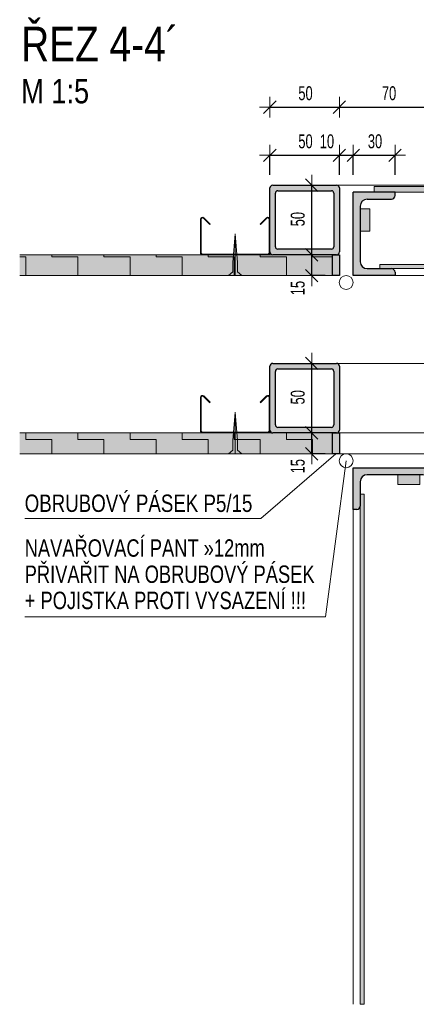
# Model space of a CAD drawing. Header units: millimetres. Extents: x 343 to 29776, y -61286 to -49226.
# Tile 3 of 19: x 821 to 1106, y -49944 to -49236. Entities that reach past the tile are written whole.
import ezdxf

# ---------------------------------------------------------------- set-up
doc = ezdxf.new("R2010")
doc.units = ezdxf.units.MM
doc.header["$PDMODE"] = 65
doc.layers.add('XR$2$(Z5) - DETAILNÍ ŘEZY_1', color=7, linetype='Continuous', lineweight=25)
doc.styles.add('ARIAL', font='ARIAL.TTF')
doc.styles.add('ARIALNARROW', font='ARIALN.TTF')
doc.dimstyles.new('DIMSTYLE_15', dxfattribs={"dimtxt": 10, "dimasz": 15, "dimexe": 0, "dimexo": 0, "dimgap": 5, "dimtad": 2, "dimdec": 0, "dimrnd": 1, "dimzin": 12, "dimdsep": 46, "dimtxsty": 'ARIALNARROW', "dimblk1": 'ALL_ML_STRICH', "dimblk2": 'ALL_ML_STRICH', "dimsah": 1, "dimcen": 0, "dimclrd": 6, "dimclre": 6, "dimclrt": 6, "dimadec": 0, "dimazin": 0, "dimtfac": 1, "dimtdec": 0, "dimtix": 1, "dimtmove": 2, "dimatfit": 3, "dimfxl": 0, "dimtvp": 1.2, "dimtzin": 0, "dimlwd": 0, "dimlwe": 13, "dimarcsym": 0})
doc.dimstyles.new('DIMSTYLE_17', dxfattribs={"dimtxt": 10, "dimasz": 15, "dimexe": 0, "dimexo": 0, "dimgap": 5, "dimtad": 2, "dimdec": 0, "dimrnd": 1, "dimzin": 12, "dimdsep": 46, "dimtxsty": 'ARIALNARROW', "dimblk1": 'ALL_ML_STRICH', "dimblk2": 'ALL_ML_STRICH', "dimsah": 1, "dimcen": 0, "dimclrd": 6, "dimclre": 6, "dimclrt": 6, "dimadec": 0, "dimazin": 0, "dimtfac": 1, "dimtdec": 0, "dimtix": 1, "dimtmove": 2, "dimatfit": 3, "dimfxl": 0, "dimtzin": 0, "dimlwd": 0, "dimlwe": 13, "dimarcsym": 0})
pattern_1 = [(0, (37.5, 37.5), (18.75, 18.75), [18.75, -18.75]), (90, (37.5, 37.5), (-18.75, 18.75), [18.75, -18.75])]

# ---------------------------------------------------------------- blocks, each defined once
blk = doc.blocks.new('KOMPLEXNÍ OBJEKT_91')
at = {"layer": 'XR$2$(Z5) - DETAILNÍ ŘEZY_1', "color": 1, "linetype": 'Continuous', "lineweight": 25}
for p, q in [((1000.68, -49402.67), (1000.68, -49356.67)), ((1002.68, -49354.67), (1048.68, -49354.67)), ((1004.68, -49398.91), (1004.68, -49360.43)), ((1006.44, -49358.67), (1044.92, -49358.67)), ((1046.68, -49360.43), (1046.68, -49398.91)), ((1050.68, -49356.67), (1050.68, -49402.67)), ((1044.92, -49400.67), (1006.44, -49400.67)), ((1048.68, -49404.67), (1002.68, -49404.67))]:
    blk.add_line(p, q, dxfattribs=at)
for centre, radius, start, end in [((1002.68, -49356.67), 2, 90, 180), ((1006.44, -49360.43), 1.76, 90, 180), ((1044.92, -49360.43), 1.76, 0, 90), ((1048.68, -49356.67), 2, 0, 90), ((1002.68, -49402.67), 2, 180, 270), ((1006.44, -49398.91), 1.76, 180, 270), ((1044.92, -49398.91), 1.76, 270, 0), ((1048.68, -49402.67), 2, 270, 0)]:
    blk.add_arc(centre, radius, start, end, dxfattribs=at)
blk = doc.blocks.new('KOMPLEXNÍ OBJEKT_92')
at = {"layer": 'XR$2$(Z5) - DETAILNÍ ŘEZY_1', "color": 7, "linetype": 'Continuous', "lineweight": 13}
for p, q in [((950.68, -49379.17), (950.68, -49403.67)), ((951.18, -49379.16), (951.18, -49403.47)), ((952.88, -49378.46), (957.39, -49382.98)), ((953.24, -49378.11), (957.75, -49382.62)), ((998.12, -49378.11), (993.61, -49382.62)), ((998.47, -49378.46), (993.96, -49382.98)), ((1000.18, -49379.16), (1000.18, -49403.47)), ((1000.68, -49379.17), (1000.68, -49403.67)), ((957.39, -49382.98), (957.75, -49382.62)), ((993.96, -49382.98), (993.61, -49382.62)), ((951.88, -49404.17), (951.18, -49403.47)), ((1000.18, -49403.47), (999.47, -49404.17)), ((999.68, -49404.67), (951.68, -49404.67)), ((999.47, -49404.17), (951.88, -49404.17))]:
    blk.add_line(p, q, dxfattribs=at)
for centre, radius, start, end in [((952.18, -49379.17), 1.5, 45, 180), ((952.18, -49379.17), 1, 45, 180), ((999.18, -49379.17), 1.5, 0, 135), ((999.18, -49379.17), 1, 0, 135), ((951.68, -49403.67), 1, 180, 270), ((999.68, -49403.67), 1, 270, 0)]:
    blk.add_arc(centre, radius, start, end, dxfattribs=at)
blk = doc.blocks.new('KOMPLEXNÍ OBJEKT_93')
at = {"layer": 'XR$2$(Z5) - DETAILNÍ ŘEZY_1', "color": 1, "linetype": 'Continuous', "lineweight": 25}
for p, q in [((1045.68, -49419.67), (1045.68, -49404.67)), ((1045.68, -49404.67), (1050.68, -49404.67)), ((1050.68, -49404.67), (1050.68, -49419.67)), ((1050.68, -49419.67), (1045.68, -49419.67))]:
    blk.add_line(p, q, dxfattribs=at)
blk = doc.blocks.new('ALL_ML_STRICH')
at = {"color": 0, "linetype": 'ByBlock', "lineweight": -2}
for p, q in [((0, -0.5), (0, 0.5)), ((-1, 0), (0.5, 0)), ((-0.3, -0.3), (0.3, 0.3))]:
    blk.add_line(p, q, dxfattribs=at)
blk = doc.blocks.new('*D229')
at = {"layer": 'DEFPOINTS', "color": 6, "linetype": 'Continuous', "lineweight": 13}
for p in [(1045.68, -49404.67), (1030.74, -49419.67), (1060.68, -49419.67)]:
    blk.add_point(p, dxfattribs=at)
at = {"layer": 'XR$2$(Z5) - DETAILNÍ ŘEZY_1', "color": 6, "linetype": 'Continuous', "lineweight": -2}
for p, q in [((1030.74, -49404.67), (1030.74, -49404.67)), ((1030.74, -49419.67), (1030.74, -49404.67)), ((1040.51, -49419.67), (1030.74, -49419.67))]:
    blk.add_line(p, q, dxfattribs=at)
at = {"layer": 'XR$2$(Z5) - DETAILNÍ ŘEZY_1', "color": 6, "linetype": 'Continuous', "lineweight": 13, "xscale": 15, "yscale": 15, "zscale": 15}
for p, rotation in [((1030.74, -49404.67), 90), ((1030.74, -49419.67), 270)]:
    blk.add_blockref('ALL_ML_STRICH', p, dxfattribs=dict(at, rotation=rotation))
at = {"layer": 'XR$2$(Z5) - DETAILNÍ ŘEZY_1', "color": 6, "linetype": 'Continuous', "lineweight": 13, "insert": (1020.74, -49428.63), "char_height": 10, "width": 16.2286, "attachment_point": 5, "rotation": 90, "style": 'ARIALNARROW'}
blk.add_mtext('\\W0.81;\\A1;{15}', dxfattribs=at)
blk = doc.blocks.new('*D230')
at = {"layer": 'DEFPOINTS', "color": 6, "linetype": 'Continuous', "lineweight": 13}
for p in [(1046.37, -49354.67), (1030.74, -49404.67), (1045.68, -49404.67)]:
    blk.add_point(p, dxfattribs=at)
at = {"layer": 'XR$2$(Z5) - DETAILNÍ ŘEZY_1', "color": 6, "linetype": 'Continuous', "lineweight": -2}
for p, q in [((1030.74, -49354.67), (1030.74, -49354.67)), ((1030.74, -49404.67), (1030.74, -49354.67)), ((1030.74, -49404.67), (1030.74, -49404.67))]:
    blk.add_line(p, q, dxfattribs=at)
at = {"layer": 'XR$2$(Z5) - DETAILNÍ ŘEZY_1', "color": 6, "linetype": 'Continuous', "lineweight": 13, "xscale": 15, "yscale": 15, "zscale": 15}
for p, rotation in [((1030.74, -49354.67), 90), ((1030.74, -49404.67), 270)]:
    blk.add_blockref('ALL_ML_STRICH', p, dxfattribs=dict(at, rotation=rotation))
at = {"layer": 'XR$2$(Z5) - DETAILNÍ ŘEZY_1', "color": 6, "linetype": 'Continuous', "lineweight": 13, "insert": (1020.74, -49379.06), "char_height": 10, "width": 16.2286, "attachment_point": 5, "rotation": 90, "style": 'ARIALNARROW'}
blk.add_mtext('\\W0.81;\\A1;{50}', dxfattribs=at)
blk = doc.blocks.new('KOMPLEXNÍ OBJEKT_94')
at = {"layer": 'XR$2$(Z5) - DETAILNÍ ŘEZY_1', "color": 1, "linetype": 'Continuous', "lineweight": 25}
for p, q in [((1000.68, -49530.77), (1000.68, -49484.77)), ((1002.68, -49482.77), (1048.68, -49482.77)), ((1004.68, -49527.01), (1004.68, -49488.53)), ((1006.44, -49486.77), (1044.92, -49486.77)), ((1046.68, -49488.53), (1046.68, -49527.01)), ((1050.68, -49484.77), (1050.68, -49530.77)), ((1044.92, -49528.77), (1006.44, -49528.77)), ((1048.68, -49532.77), (1002.68, -49532.77))]:
    blk.add_line(p, q, dxfattribs=at)
for centre, radius, start, end in [((1002.68, -49484.77), 2, 90, 180), ((1006.44, -49488.53), 1.76, 90, 180), ((1044.92, -49488.53), 1.76, 0, 90), ((1048.68, -49484.77), 2, 0, 90), ((1002.68, -49530.77), 2, 180, 270), ((1006.44, -49527.01), 1.76, 180, 270), ((1044.92, -49527.01), 1.76, 270, 0), ((1048.68, -49530.77), 2, 270, 0)]:
    blk.add_arc(centre, radius, start, end, dxfattribs=at)
blk = doc.blocks.new('KOMPLEXNÍ OBJEKT_95')
at = {"layer": 'XR$2$(Z5) - DETAILNÍ ŘEZY_1', "color": 7, "linetype": 'Continuous', "lineweight": 13}
for p, q in [((950.68, -49507.27), (950.68, -49531.77)), ((951.18, -49507.26), (951.18, -49531.57)), ((952.88, -49506.57), (957.39, -49511.08)), ((953.24, -49506.21), (957.75, -49510.72)), ((998.12, -49506.21), (993.61, -49510.72)), ((998.47, -49506.57), (993.96, -49511.08)), ((1000.18, -49507.26), (1000.18, -49531.57)), ((1000.68, -49507.27), (1000.68, -49531.77)), ((957.39, -49511.08), (957.75, -49510.72)), ((993.96, -49511.08), (993.61, -49510.72)), ((951.88, -49532.27), (951.18, -49531.57)), ((999.68, -49532.77), (951.68, -49532.77)), ((999.47, -49532.27), (951.88, -49532.27)), ((1000.18, -49531.57), (999.47, -49532.27))]:
    blk.add_line(p, q, dxfattribs=at)
for centre, radius, start, end in [((952.18, -49507.27), 1.5, 45, 180), ((952.18, -49507.27), 1, 45, 180), ((999.18, -49507.27), 1.5, 0, 135), ((999.18, -49507.27), 1, 0, 135), ((951.68, -49531.77), 1, 180, 270), ((999.68, -49531.77), 1, 270, 0)]:
    blk.add_arc(centre, radius, start, end, dxfattribs=at)
blk = doc.blocks.new('KOMPLEXNÍ OBJEKT_96')
at = {"layer": 'XR$2$(Z5) - DETAILNÍ ŘEZY_1', "color": 1, "linetype": 'Continuous', "lineweight": 25}
for p, q in [((1045.68, -49547.77), (1045.68, -49532.77)), ((1045.68, -49532.77), (1050.68, -49532.77)), ((1050.68, -49532.77), (1050.68, -49547.77)), ((1050.68, -49547.77), (1045.68, -49547.77))]:
    blk.add_line(p, q, dxfattribs=at)
blk = doc.blocks.new('*D234')
at = {"layer": 'DEFPOINTS', "color": 6, "linetype": 'Continuous', "lineweight": 13}
for p in [(1045.68, -49532.77), (1030.74, -49547.77), (1060.68, -49547.77)]:
    blk.add_point(p, dxfattribs=at)
at = {"layer": 'XR$2$(Z5) - DETAILNÍ ŘEZY_1', "color": 6, "linetype": 'Continuous', "lineweight": -2}
for p, q in [((1030.74, -49532.77), (1030.74, -49532.77)), ((1030.74, -49547.77), (1030.74, -49532.77)), ((1040.51, -49547.77), (1030.74, -49547.77))]:
    blk.add_line(p, q, dxfattribs=at)
at = {"layer": 'XR$2$(Z5) - DETAILNÍ ŘEZY_1', "color": 6, "linetype": 'Continuous', "lineweight": 13, "xscale": 15, "yscale": 15, "zscale": 15}
for p, rotation in [((1030.74, -49532.77), 90), ((1030.74, -49547.77), 270)]:
    blk.add_blockref('ALL_ML_STRICH', p, dxfattribs=dict(at, rotation=rotation))
at = {"layer": 'XR$2$(Z5) - DETAILNÍ ŘEZY_1', "color": 6, "linetype": 'Continuous', "lineweight": 13, "insert": (1020.74, -49556.73), "char_height": 10, "width": 16.2286, "attachment_point": 5, "rotation": 90, "style": 'ARIALNARROW'}
blk.add_mtext('\\W0.81;\\A1;{15}', dxfattribs=at)
blk = doc.blocks.new('*D235')
at = {"layer": 'DEFPOINTS', "color": 6, "linetype": 'Continuous', "lineweight": 13}
for p in [(1046.37, -49482.77), (1030.74, -49532.77), (1045.68, -49532.77)]:
    blk.add_point(p, dxfattribs=at)
at = {"layer": 'XR$2$(Z5) - DETAILNÍ ŘEZY_1', "color": 6, "linetype": 'Continuous', "lineweight": -2}
for p, q in [((1030.74, -49482.77), (1030.74, -49482.77)), ((1030.74, -49532.77), (1030.74, -49482.77)), ((1030.74, -49532.77), (1030.74, -49532.77))]:
    blk.add_line(p, q, dxfattribs=at)
at = {"layer": 'XR$2$(Z5) - DETAILNÍ ŘEZY_1', "color": 6, "linetype": 'Continuous', "lineweight": 13, "xscale": 15, "yscale": 15, "zscale": 15}
for p, rotation in [((1030.74, -49482.77), 90), ((1030.74, -49532.77), 270)]:
    blk.add_blockref('ALL_ML_STRICH', p, dxfattribs=dict(at, rotation=rotation))
at = {"layer": 'XR$2$(Z5) - DETAILNÍ ŘEZY_1', "color": 6, "linetype": 'Continuous', "lineweight": 13, "insert": (1020.74, -49507.16), "char_height": 10, "width": 16.2286, "attachment_point": 5, "rotation": 90, "style": 'ARIALNARROW'}
blk.add_mtext('\\W0.81;\\A1;{50}', dxfattribs=at)
blk = doc.blocks.new('KOMPLEXNÍ OBJEKT_98')
at = {"layer": 'XR$2$(Z5) - DETAILNÍ ŘEZY_1', "linetype": 'Continuous', "lineweight": 13}
blk.add_hatch(color=4, dxfattribs=at).paths.add_polyline_path([(1092.6, -49569.85), (1092.6, -49562.85), (1108.6, -49562.85), (1108.6, -49569.85)], flags=16)
at = {"layer": 'XR$2$(Z5) - DETAILNÍ ŘEZY_1', "color": 7, "linetype": 'Continuous', "lineweight": 13}
for p, q in [((1108.6, -49562.85), (1092.6, -49562.85)), ((1092.6, -49562.85), (1092.6, -49569.85)), ((1108.6, -49569.85), (1108.6, -49562.85)), ((1092.6, -49569.85), (1108.6, -49569.85))]:
    blk.add_line(p, q, dxfattribs=at)
blk = doc.blocks.new('KOMPLEXNÍ OBJEKT_99')
at = {"layer": 'XR$2$(Z5) - DETAILNÍ ŘEZY_1', "linetype": 'Continuous', "lineweight": 13}
blk.add_hatch(color=254, dxfattribs=at).paths.add_polyline_path([(1068.6, -49576.86), (1065.6, -49576.86), (1065.6, -49943.64), (1068.6, -49943.64)])
at = {"layer": 'XR$2$(Z5) - DETAILNÍ ŘEZY_1', "color": 7, "linetype": 'Continuous', "lineweight": 13}
for p, q in [((1065.6, -49943.64), (1065.6, -49576.86)), ((1065.6, -49576.86), (1068.6, -49576.86)), ((1068.6, -49576.86), (1068.6, -49943.64)), ((1068.6, -49943.64), (1065.6, -49943.64))]:
    blk.add_line(p, q, dxfattribs=at)
for points in [[(1065.6, -49943.64), (1065.6, -49943.64)], [(1068.6, -49943.64), (1068.6, -49943.64)]]:
    blk.add_lwpolyline(points, close=True, dxfattribs=at)
blk = doc.blocks.new('KOMPLEXNÍ OBJEKT_97')
at = {"layer": 'XR$2$(Z5) - DETAILNÍ ŘEZY_1', "linetype": 'Continuous', "lineweight": 13}
blk.add_hatch(color=7, dxfattribs=at).paths.add_polyline_path([(1120.6, -49943.64), (1124.6, -49943.64), (1124.6, -49572.85), (1120.6, -49572.85)])
at = {"layer": 'XR$2$(Z5) - DETAILNÍ ŘEZY_1', "color": 5, "linetype": 'Continuous', "lineweight": 25}
for p, q in [((1060.6, -49557.85), (1120.6, -49557.85)), ((1060.6, -49587.85), (1060.6, -49557.85)), ((1120.6, -49587.85), (1120.6, -49557.85)), ((1110.6, -49562.85), (1070.6, -49562.85)), ((1065.6, -49567.85), (1065.6, -49585.35)), ((1115.6, -49567.85), (1115.6, -49585.35)), ((1063.1, -49587.85), (1060.6, -49587.85)), ((1118.1, -49587.85), (1120.6, -49587.85))]:
    blk.add_line(p, q, dxfattribs=at)
at = {"layer": 'XR$2$(Z5) - DETAILNÍ ŘEZY_1', "color": 7, "linetype": 'Continuous', "lineweight": 13}
for p, q in [((1120.6, -49572.85), (1124.6, -49572.85)), ((1120.6, -49943.64), (1120.6, -49572.85)), ((1124.6, -49572.85), (1124.6, -49943.64))]:
    blk.add_line(p, q, dxfattribs=at)
at = {"layer": 'XR$2$(Z5) - DETAILNÍ ŘEZY_1', "color": 5, "linetype": 'Continuous', "lineweight": 13}
for p, q in [((1060.6, -49943.64), (1060.6, -49587.85)), ((1120.6, -49943.64), (1120.6, -49587.85))]:
    blk.add_line(p, q, dxfattribs=at)
at = {"layer": 'XR$2$(Z5) - DETAILNÍ ŘEZY_1', "color": 5, "linetype": 'Continuous', "lineweight": 25}
for centre, radius, start, end in [((1070.6, -49567.85), 5, 90, 180), ((1110.6, -49567.85), 5, 0, 90), ((1063.1, -49585.35), 2.5, 270, 0), ((1118.1, -49585.35), 2.5, 180, 270)]:
    blk.add_arc(centre, radius, start, end, dxfattribs=at)
at = {"layer": 'XR$2$(Z5) - DETAILNÍ ŘEZY_1', "color": 7, "linetype": 'Continuous', "lineweight": 13}
for name in ['KOMPLEXNÍ OBJEKT_98', 'KOMPLEXNÍ OBJEKT_99']:
    blk.add_blockref(name, (0, 0), dxfattribs=at)
blk = doc.blocks.new('*D242')
at = {"layer": 'DEFPOINTS', "color": 6, "linetype": 'Continuous', "lineweight": 13}
for p in [(1000.68, -49298.58), (1000.68, -49356.67), (1050.68, -49356.67)]:
    blk.add_point(p, dxfattribs=at)
at = {"layer": 'XR$2$(Z5) - DETAILNÍ ŘEZY_1', "color": 6, "linetype": 'Continuous', "lineweight": -2}
for p, q in [((1000.68, -49298.58), (1000.68, -49298.58)), ((1000.68, -49298.58), (1050.68, -49298.58)), ((1050.68, -49298.58), (1050.68, -49298.58))]:
    blk.add_line(p, q, dxfattribs=at)
at = {"layer": 'XR$2$(Z5) - DETAILNÍ ŘEZY_1', "color": 6, "linetype": 'Continuous', "lineweight": 13, "xscale": 15, "yscale": 15, "zscale": 15, "rotation": 180}
blk.add_blockref('ALL_ML_STRICH', (1000.68, -49298.58), dxfattribs=at)
at = {"layer": 'XR$2$(Z5) - DETAILNÍ ŘEZY_1', "color": 6, "linetype": 'Continuous', "lineweight": 13, "xscale": 15, "yscale": 15, "zscale": 15}
blk.add_blockref('ALL_ML_STRICH', (1050.68, -49298.58), dxfattribs=at)
at = {"layer": 'XR$2$(Z5) - DETAILNÍ ŘEZY_1', "color": 6, "linetype": 'Continuous', "lineweight": 13, "insert": (1026.29, -49288.58), "char_height": 10, "width": 16.2286, "attachment_point": 5, "style": 'ARIALNARROW'}
blk.add_mtext('\\W0.81;\\A1;{50}', dxfattribs=at)
blk = doc.blocks.new('*D243')
at = {"layer": 'DEFPOINTS', "color": 6, "linetype": 'Continuous', "lineweight": 13}
for p in [(1050.68, -49298.58), (1120.89, -49324.67), (1050.68, -49356.67)]:
    blk.add_point(p, dxfattribs=at)
at = {"layer": 'XR$2$(Z5) - DETAILNÍ ŘEZY_1', "color": 6, "linetype": 'Continuous', "lineweight": -2}
for p, q in [((1050.68, -49298.58), (1050.68, -49298.58)), ((1050.68, -49298.58), (1120.89, -49298.58)), ((1120.89, -49298.58), (1120.89, -49298.58))]:
    blk.add_line(p, q, dxfattribs=at)
at = {"layer": 'XR$2$(Z5) - DETAILNÍ ŘEZY_1', "color": 6, "linetype": 'Continuous', "lineweight": 13, "xscale": 15, "yscale": 15, "zscale": 15, "rotation": 180}
blk.add_blockref('ALL_ML_STRICH', (1050.68, -49298.58), dxfattribs=at)
at = {"layer": 'XR$2$(Z5) - DETAILNÍ ŘEZY_1', "color": 6, "linetype": 'Continuous', "lineweight": 13, "xscale": 15, "yscale": 15, "zscale": 15}
blk.add_blockref('ALL_ML_STRICH', (1120.89, -49298.58), dxfattribs=at)
at = {"layer": 'XR$2$(Z5) - DETAILNÍ ŘEZY_1', "color": 6, "linetype": 'Continuous', "lineweight": 13, "insert": (1086.4, -49288.58), "char_height": 10, "width": 16.2286, "attachment_point": 5, "style": 'ARIALNARROW'}
blk.add_mtext('\\W0.81;\\A1;{70}', dxfattribs=at)
blk = doc.blocks.new('*D248')
at = {"layer": 'DEFPOINTS', "color": 6, "linetype": 'Continuous', "lineweight": 13}
for p in [(1000.68, -49333.16), (1000.68, -49356.67), (1050.68, -49360.43)]:
    blk.add_point(p, dxfattribs=at)
at = {"layer": 'XR$2$(Z5) - DETAILNÍ ŘEZY_1', "color": 6, "linetype": 'Continuous', "lineweight": -2}
for p, q in [((1000.68, -49347.17), (1000.68, -49333.16)), ((1000.68, -49333.16), (1050.68, -49333.16)), ((1050.68, -49347.17), (1050.68, -49333.16))]:
    blk.add_line(p, q, dxfattribs=at)
at = {"layer": 'XR$2$(Z5) - DETAILNÍ ŘEZY_1', "color": 6, "linetype": 'Continuous', "lineweight": 13, "xscale": 15, "yscale": 15, "zscale": 15, "rotation": 180}
blk.add_blockref('ALL_ML_STRICH', (1000.68, -49333.16), dxfattribs=at)
at = {"layer": 'XR$2$(Z5) - DETAILNÍ ŘEZY_1', "color": 6, "linetype": 'Continuous', "lineweight": 13, "xscale": 15, "yscale": 15, "zscale": 15}
blk.add_blockref('ALL_ML_STRICH', (1050.68, -49333.16), dxfattribs=at)
at = {"layer": 'XR$2$(Z5) - DETAILNÍ ŘEZY_1', "color": 6, "linetype": 'Continuous', "lineweight": 13, "insert": (1026.29, -49323.16), "char_height": 10, "width": 16.2286, "attachment_point": 5, "style": 'ARIALNARROW'}
blk.add_mtext('\\W0.81;\\A1;{50}', dxfattribs=at)
blk = doc.blocks.new('*D249')
at = {"layer": 'DEFPOINTS', "color": 6, "linetype": 'Continuous', "lineweight": 13}
for p in [(1050.68, -49333.16), (1050.68, -49360.43), (1060.68, -49359.67)]:
    blk.add_point(p, dxfattribs=at)
at = {"layer": 'XR$2$(Z5) - DETAILNÍ ŘEZY_1', "color": 6, "linetype": 'Continuous', "lineweight": -2}
for p, q in [((1050.68, -49347.17), (1050.68, -49333.16)), ((1050.68, -49333.16), (1060.68, -49333.16)), ((1060.68, -49347.17), (1060.68, -49333.16))]:
    blk.add_line(p, q, dxfattribs=at)
at = {"layer": 'XR$2$(Z5) - DETAILNÍ ŘEZY_1', "color": 6, "linetype": 'Continuous', "lineweight": 13, "xscale": 15, "yscale": 15, "zscale": 15, "rotation": 180}
blk.add_blockref('ALL_ML_STRICH', (1050.68, -49333.16), dxfattribs=at)
at = {"layer": 'XR$2$(Z5) - DETAILNÍ ŘEZY_1', "color": 6, "linetype": 'Continuous', "lineweight": 13, "xscale": 15, "yscale": 15, "zscale": 15}
blk.add_blockref('ALL_ML_STRICH', (1060.68, -49333.16), dxfattribs=at)
at = {"layer": 'XR$2$(Z5) - DETAILNÍ ŘEZY_1', "color": 6, "linetype": 'Continuous', "lineweight": 13, "insert": (1041.72, -49323.16), "char_height": 10, "width": 16.2286, "attachment_point": 5, "style": 'ARIALNARROW'}
blk.add_mtext('\\W0.81;\\A1;{10}', dxfattribs=at)
blk = doc.blocks.new('*D250')
at = {"layer": 'DEFPOINTS', "color": 6, "linetype": 'Continuous', "lineweight": 13}
for p in [(1060.68, -49333.16), (1060.68, -49359.67), (1090.68, -49359.67)]:
    blk.add_point(p, dxfattribs=at)
at = {"layer": 'XR$2$(Z5) - DETAILNÍ ŘEZY_1', "color": 6, "linetype": 'Continuous', "lineweight": -2}
for p, q in [((1060.68, -49347.17), (1060.68, -49333.16)), ((1060.68, -49333.16), (1090.68, -49333.16)), ((1090.68, -49347.17), (1090.68, -49333.16))]:
    blk.add_line(p, q, dxfattribs=at)
at = {"layer": 'XR$2$(Z5) - DETAILNÍ ŘEZY_1', "color": 6, "linetype": 'Continuous', "lineweight": 13, "xscale": 15, "yscale": 15, "zscale": 15, "rotation": 180}
blk.add_blockref('ALL_ML_STRICH', (1060.68, -49333.16), dxfattribs=at)
at = {"layer": 'XR$2$(Z5) - DETAILNÍ ŘEZY_1', "color": 6, "linetype": 'Continuous', "lineweight": 13, "xscale": 15, "yscale": 15, "zscale": 15}
blk.add_blockref('ALL_ML_STRICH', (1090.68, -49333.16), dxfattribs=at)
at = {"layer": 'XR$2$(Z5) - DETAILNÍ ŘEZY_1', "color": 6, "linetype": 'Continuous', "lineweight": 13, "insert": (1076.29, -49323.16), "char_height": 10, "width": 16.2286, "attachment_point": 5, "style": 'ARIALNARROW'}
blk.add_mtext('\\W0.81;\\A1;{30}', dxfattribs=at)
blk = doc.blocks.new('KOMPLEXNÍ OBJEKT_103')
at = {"layer": 'XR$2$(Z5) - DETAILNÍ ŘEZY_1', "linetype": 'Continuous', "lineweight": 13}
blk.add_hatch(color=4, dxfattribs=at).paths.add_polyline_path([(1072.68, -49387.67), (1065.68, -49387.67), (1065.68, -49371.67), (1072.68, -49371.67)], flags=16)
at = {"layer": 'XR$2$(Z5) - DETAILNÍ ŘEZY_1', "color": 7, "linetype": 'Continuous', "lineweight": 13}
for p, q in [((1072.68, -49371.67), (1065.68, -49371.67)), ((1065.68, -49371.67), (1065.68, -49387.67)), ((1072.68, -49387.67), (1072.68, -49371.67)), ((1065.68, -49387.67), (1072.68, -49387.67))]:
    blk.add_line(p, q, dxfattribs=at)
blk = doc.blocks.new('KOMPLEXNÍ OBJEKT_104')
at = {"layer": 'XR$2$(Z5) - DETAILNÍ ŘEZY_1', "linetype": 'Continuous', "lineweight": 13}
blk.add_hatch(color=254, dxfattribs=at).paths.add_polyline_path([(1079.69, -49411.67), (1079.69, -49414.67), (1499.03, -49414.67), (1499.03, -49411.67)])
at = {"layer": 'XR$2$(Z5) - DETAILNÍ ŘEZY_1', "color": 7, "linetype": 'Continuous', "lineweight": 13}
for p, q in [((1079.69, -49411.67), (1499.03, -49411.67)), ((1079.69, -49414.67), (1079.69, -49411.67)), ((1499.03, -49414.67), (1079.69, -49414.67)), ((1499.03, -49411.67), (1499.03, -49414.67))]:
    blk.add_line(p, q, dxfattribs=at)
for points in [[(1499.03, -49411.67), (1499.03, -49411.67)], [(1499.03, -49414.67), (1499.03, -49414.67)]]:
    blk.add_lwpolyline(points, close=True, dxfattribs=at)
blk = doc.blocks.new('KOMPLEXNÍ OBJEKT_102')
at = {"layer": 'XR$2$(Z5) - DETAILNÍ ŘEZY_1', "linetype": 'Continuous', "lineweight": 13}
blk.add_hatch(color=7, dxfattribs=at).paths.add_polyline_path([(1499.03, -49359.67), (1499.03, -49355.67), (1075.68, -49355.67), (1075.68, -49359.67)])
at = {"layer": 'XR$2$(Z5) - DETAILNÍ ŘEZY_1', "color": 5, "linetype": 'Continuous', "lineweight": 25}
for p, q in [((1060.68, -49419.67), (1060.68, -49359.67)), ((1090.68, -49359.67), (1060.68, -49359.67)), ((1090.68, -49362.17), (1090.68, -49359.67)), ((1070.68, -49364.67), (1088.18, -49364.67)), ((1065.68, -49369.67), (1065.68, -49409.67)), ((1070.68, -49414.67), (1088.18, -49414.67)), ((1090.68, -49417.17), (1090.68, -49419.67)), ((1090.68, -49419.67), (1060.68, -49419.67))]:
    blk.add_line(p, q, dxfattribs=at)
at = {"layer": 'XR$2$(Z5) - DETAILNÍ ŘEZY_1', "color": 7, "linetype": 'Continuous', "lineweight": 13}
for p, q in [((1075.68, -49359.67), (1075.68, -49355.67)), ((1075.68, -49355.67), (1499.03, -49355.67)), ((1499.03, -49359.67), (1075.68, -49359.67))]:
    blk.add_line(p, q, dxfattribs=at)
at = {"layer": 'XR$2$(Z5) - DETAILNÍ ŘEZY_1', "color": 5, "linetype": 'Continuous', "lineweight": 13}
for p, q in [((1499.03, -49359.67), (1090.68, -49359.67)), ((1499.03, -49419.67), (1090.68, -49419.67))]:
    blk.add_line(p, q, dxfattribs=at)
at = {"layer": 'XR$2$(Z5) - DETAILNÍ ŘEZY_1', "color": 5, "linetype": 'Continuous', "lineweight": 25}
for centre, radius, start, end in [((1070.68, -49369.67), 5, 90, 180), ((1088.18, -49362.17), 2.5, 270, 0), ((1070.68, -49409.67), 5, 180, 270), ((1088.18, -49417.17), 2.5, 0, 90)]:
    blk.add_arc(centre, radius, start, end, dxfattribs=at)
at = {"layer": 'XR$2$(Z5) - DETAILNÍ ŘEZY_1', "color": 7, "linetype": 'Continuous', "lineweight": 13}
for name in ['KOMPLEXNÍ OBJEKT_103', 'KOMPLEXNÍ OBJEKT_104']:
    blk.add_blockref(name, (0, 0), dxfattribs=at)

msp = doc.modelspace()

# ---------------------------------------------------------------- hatches: boundary and pattern name
at = {"layer": 'XR$2$(Z5) - DETAILNÍ ŘEZY_1', "linetype": 'Continuous', "lineweight": 13}
h = msp.add_hatch(color=5, dxfattribs=at)
h.paths.add_polyline_path([(1048.68, -49354.67), (1002.68, -49354.67), (1001.26, -49355.26), (1000.68, -49356.67), (1000.68, -49402.67), (1001.26, -49404.09), (1002.68, -49404.67), (1048.68, -49404.67), (1050.09, -49404.09), (1050.68, -49402.67), (1050.68, -49356.67), (1050.09, -49355.26)])
h.paths.add_polyline_path([(1044.92, -49400.67), (1006.44, -49400.67), (1005.19, -49400.16), (1004.68, -49398.91), (1004.68, -49360.43), (1005.19, -49359.19), (1006.44, -49358.67), (1044.92, -49358.67), (1046.16, -49359.19), (1046.68, -49360.43), (1046.68, -49398.91), (1046.16, -49400.16)], flags=16)
for color, points in [(5, [(1060.68, -49419.67), (1090.68, -49419.67), (1090.68, -49417.17), (1090.34, -49415.92), (1089.43, -49415.01), (1088.18, -49414.67), (1070.68, -49414.67), (1069.38, -49414.5), (1068.18, -49414), (1067.14, -49413.21), (1066.35, -49412.17), (1065.85, -49410.97), (1065.68, -49409.67), (1065.68, -49369.67), (1065.85, -49368.38), (1066.35, -49367.17), (1067.14, -49366.14), (1068.18, -49365.34), (1069.38, -49364.84), (1070.68, -49364.67), (1088.18, -49364.67), (1089.43, -49364.34), (1090.34, -49363.42), (1090.68, -49362.17), (1090.68, -49359.67), (1060.68, -49359.67)]), (251, [(980.49, -49419.67), (977.39, -49417.07), (977.39, -49410.21), (975.68, -49389.67), (973.96, -49410.21), (973.96, -49417.07), (970.86, -49419.67)]), (5, [(1045.68, -49419.67), (1050.68, -49419.67), (1050.68, -49404.67), (1045.68, -49404.67)]), (251, [(980.49, -49547.77), (977.39, -49545.18), (977.39, -49538.31), (975.68, -49517.77), (973.96, -49538.31), (973.96, -49545.18), (970.86, -49547.77)]), (5, [(1045.68, -49547.77), (1050.68, -49547.77), (1050.68, -49532.77), (1045.68, -49532.77)]), (5, [(1060.6, -49587.85), (1063.1, -49587.85), (1064.35, -49587.51), (1065.27, -49586.6), (1065.6, -49585.35), (1065.6, -49567.85), (1065.77, -49566.56), (1066.27, -49565.35), (1067.07, -49564.31), (1068.1, -49563.52), (1069.31, -49563.02), (1070.6, -49562.85), (1110.6, -49562.85), (1111.9, -49563.02), (1113.1, -49563.52), (1114.14, -49564.31), (1114.93, -49565.35), (1115.43, -49566.56), (1115.6, -49567.85), (1115.6, -49585.35), (1115.94, -49586.6), (1116.85, -49587.51), (1118.1, -49587.85), (1120.6, -49587.85), (1120.6, -49557.85), (1060.6, -49557.85)])]:
    msp.add_hatch(color=color, dxfattribs=at).paths.add_polyline_path(points)
for points in [[(1045.68, -49419.67), (1045.68, -49404.67), (820.64, -49404.67), (820.64, -49419.67)], [(1045.68, -49547.77), (1045.68, -49532.77), (820.64, -49532.77), (820.64, -49547.77)]]:
    msp.add_hatch(color=253, dxfattribs=at).paths.add_polyline_path(points, flags=0)
h = msp.add_hatch(dxfattribs=at)
h.set_pattern_fill('VZOR', scale=18.75, style=0, pattern_type=2)
h.set_pattern_definition(pattern_1)
h.paths.add_polyline_path([(1045.68, -49419.67), (1045.68, -49404.67), (820.64, -49404.67), (820.64, -49419.67)], flags=0)
h = msp.add_hatch(color=5, dxfattribs=at)
h.paths.add_polyline_path([(1048.68, -49482.77), (1002.68, -49482.77), (1001.26, -49483.36), (1000.68, -49484.77), (1000.68, -49530.77), (1001.26, -49532.19), (1002.68, -49532.77), (1048.68, -49532.77), (1050.09, -49532.19), (1050.68, -49530.77), (1050.68, -49484.77), (1050.09, -49483.36)])
h.paths.add_polyline_path([(1044.92, -49528.77), (1006.44, -49528.77), (1005.19, -49528.26), (1004.68, -49527.01), (1004.68, -49488.53), (1005.19, -49487.29), (1006.44, -49486.77), (1044.92, -49486.77), (1046.16, -49487.29), (1046.68, -49488.53), (1046.68, -49527.01), (1046.16, -49528.26)], flags=16)
h = msp.add_hatch(dxfattribs=at)
h.set_pattern_fill('VZOR', scale=18.75, style=0, pattern_type=2)
h.set_pattern_definition(pattern_1)
h.paths.add_polyline_path([(1045.68, -49547.77), (1045.68, -49532.77), (820.64, -49532.77), (820.64, -49547.77)], flags=0)

# ---------------------------------------------------------------- linework, layer by layer
at = {"layer": 'XR$2$(Z5) - DETAILNÍ ŘEZY_1', "color": 1, "linetype": 'Continuous', "lineweight": 13}
for p, q in [((1046.37, -49354.67), (1499.03, -49354.67)), ((1046.37, -49482.77), (1499.03, -49482.77)), ((1045.68, -49532.77), (1499.03, -49532.77)), ((1050.68, -49547.77), (1499.03, -49547.77))]:
    msp.add_line(p, q, dxfattribs=at)
at = {"layer": 'XR$2$(Z5) - DETAILNÍ ŘEZY_1', "color": 7, "linetype": 'Continuous', "lineweight": 13}
for p, q in [((975.68, -49389.67), (973.96, -49410.21)), ((975.68, -49419.67), (975.68, -49389.67)), ((975.68, -49389.67), (977.39, -49410.21)), ((820.64, -49404.67), (1045.68, -49404.67)), ((973.96, -49410.21), (973.96, -49417.07)), ((977.39, -49410.21), (977.39, -49417.07)), ((1045.68, -49404.67), (1045.68, -49419.67)), ((973.96, -49417.07), (970.86, -49419.67)), ((977.39, -49417.07), (980.49, -49419.67)), ((1045.68, -49419.67), (820.64, -49419.67)), ((970.86, -49419.67), (975.68, -49419.67)), ((980.49, -49419.67), (975.68, -49419.67)), ((975.68, -49517.77), (973.96, -49538.31)), ((975.68, -49547.77), (975.68, -49517.77)), ((975.68, -49517.77), (977.39, -49538.31)), ((820.64, -49532.77), (1045.68, -49532.77)), ((1045.68, -49532.77), (1045.68, -49547.77)), ((973.96, -49545.18), (970.86, -49547.77)), ((973.96, -49538.31), (973.96, -49545.18)), ((977.39, -49538.31), (977.39, -49545.18)), ((977.39, -49545.18), (980.49, -49547.77)), ((1045.68, -49547.77), (820.64, -49547.77)), ((970.86, -49547.77), (975.68, -49547.77)), ((980.49, -49547.77), (975.68, -49547.77)), ((994.24, -49594.36), (1048.18, -49547.77)), ((1040.62, -49665.13), (1055.6, -49552.77)), ((824.24, -49594.36), (994.24, -49594.36)), ((824.24, -49665.13), (1040.62, -49665.13))]:
    msp.add_line(p, q, dxfattribs=at)
for centre in [(1055.6, -49424.67), (1055.6, -49552.77)]:
    msp.add_circle(centre, 5, dxfattribs=at)

# ---------------------------------------------------------------- block references
at = {"layer": 'XR$2$(Z5) - DETAILNÍ ŘEZY_1', "color": 1, "linetype": 'Continuous', "lineweight": 25}
for name in ['KOMPLEXNÍ OBJEKT_91', 'KOMPLEXNÍ OBJEKT_93', 'KOMPLEXNÍ OBJEKT_94', 'KOMPLEXNÍ OBJEKT_96']:
    msp.add_blockref(name, (0, 0), dxfattribs=at)
at = {"layer": 'XR$2$(Z5) - DETAILNÍ ŘEZY_1', "color": 5, "linetype": 'Continuous', "lineweight": 13}
for name in ['KOMPLEXNÍ OBJEKT_102', 'KOMPLEXNÍ OBJEKT_97']:
    msp.add_blockref(name, (0, 0), dxfattribs=at)
at = {"layer": 'XR$2$(Z5) - DETAILNÍ ŘEZY_1', "color": 7, "linetype": 'Continuous', "lineweight": 13}
for name in ['KOMPLEXNÍ OBJEKT_92', 'KOMPLEXNÍ OBJEKT_95']:
    msp.add_blockref(name, (0, 0), dxfattribs=at)

# ---------------------------------------------------------------- texts
at = {"layer": 'XR$2$(Z5) - DETAILNÍ ŘEZY_1', "color": 7, "linetype": 'Continuous', "lineweight": 13, "attachment_point": 1, "line_spacing_factor": 0.903614}
for s, insert, char_height, width, style in [('\\A1;{\\fArial|i0|b0;\\H25.000000;\\W0.800000;\\C7;ŘEZ 4-4´}\\P{\\fArial|i0|b0;\\H17.500000;\\W0.800000;\\C7;M 1:5}\\P', (821.7, -49240.66), 25, 123.6778, 'ARIAL'), ('\\W0.92;NAVAŘOVACÍ PANT »12mm\\PPŘIVAŘIT NA OBRUBOVÝ PÁSEK\\P+ POJISTKA PROTI VYSAZENÍ !!!', (824.24, -49609.3), 12.5, 214.7296, 'ARIALNARROW')]:
    msp.add_mtext(s, dxfattribs=dict(at, insert=insert, char_height=char_height, width=width, style=style))
at = {"layer": 'XR$2$(Z5) - DETAILNÍ ŘEZY_1', "color": 7, "linetype": 'Continuous', "lineweight": 25, "insert": (824.24, -49589.78), "char_height": 12.5, "width": 169.85, "attachment_point": 7, "style": 'ARIALNARROW'}
msp.add_mtext('\\W0.94;OBRUBOVÝ PÁSEK P5/15', dxfattribs=at)

# ---------------------------------------------------------------- dimensions: what is measured, and where the dimension line sits
at = {"layer": 'XR$2$(Z5) - DETAILNÍ ŘEZY_1', "color": 6, "linetype": 'Continuous', "lineweight": 13}
for base, p1, p2, dimstyle, picture, middle in [((1050.68, -49298.58), (1000.68, -49298.58), (1050.68, -49298.58), 'DIMSTYLE_17', '*D242', (1026.29, -49288.58)), ((1120.89, -49298.58), (1050.68, -49298.58), (1120.89, -49298.58), 'DIMSTYLE_17', '*D243', (1086.4, -49288.58)), ((1050.68, -49333.16), (1000.68, -49347.17), (1050.68, -49347.17), 'DIMSTYLE_17', '*D248', (1026.29, -49323.16)), ((1060.68, -49333.16), (1050.68, -49347.17), (1060.68, -49347.17), 'DIMSTYLE_15', '*D249', (1041.72, -49323.16)), ((1090.68, -49333.16), (1060.68, -49347.17), (1090.68, -49347.17), 'DIMSTYLE_17', '*D250', (1076.29, -49323.16))]:
    dim = msp.add_linear_dim(base=base, p1=p1, p2=p2, dimstyle=dimstyle, override={"dimpost": '<>', "dimclrd": 6, "dimclre": 6, "dimclrt": 6, "dimlwd": 0, "dimlwe": 13}, dxfattribs=at)
    dim.commit()
    dim.dimension.update_dxf_attribs({"geometry": picture, "text_midpoint": middle, "dimtype": 160})
for base, p1, p2, dimstyle, picture, middle in [((1030.74, -49354.67), (1030.74, -49404.67), (1030.74, -49354.67), 'DIMSTYLE_17', '*D230', (1020.74, -49379.06)), ((1030.74, -49404.67), (1040.51, -49419.67), (1030.74, -49404.67), 'DIMSTYLE_15', '*D229', (1020.74, -49428.63)), ((1030.74, -49482.77), (1030.74, -49532.77), (1030.74, -49482.77), 'DIMSTYLE_17', '*D235', (1020.74, -49507.16)), ((1030.74, -49532.77), (1040.51, -49547.77), (1030.74, -49532.77), 'DIMSTYLE_15', '*D234', (1020.74, -49556.73))]:
    dim = msp.add_linear_dim(base=base, p1=p1, p2=p2, angle=90, dimstyle=dimstyle, override={"dimpost": '<>', "dimclrd": 6, "dimclre": 6, "dimclrt": 6, "dimlwd": 0, "dimlwe": 13}, dxfattribs=at)
    dim.commit()
    dim.dimension.update_dxf_attribs({"geometry": picture, "text_midpoint": middle, "dimtype": 160})

doc.saveas('drawing.dxf')
